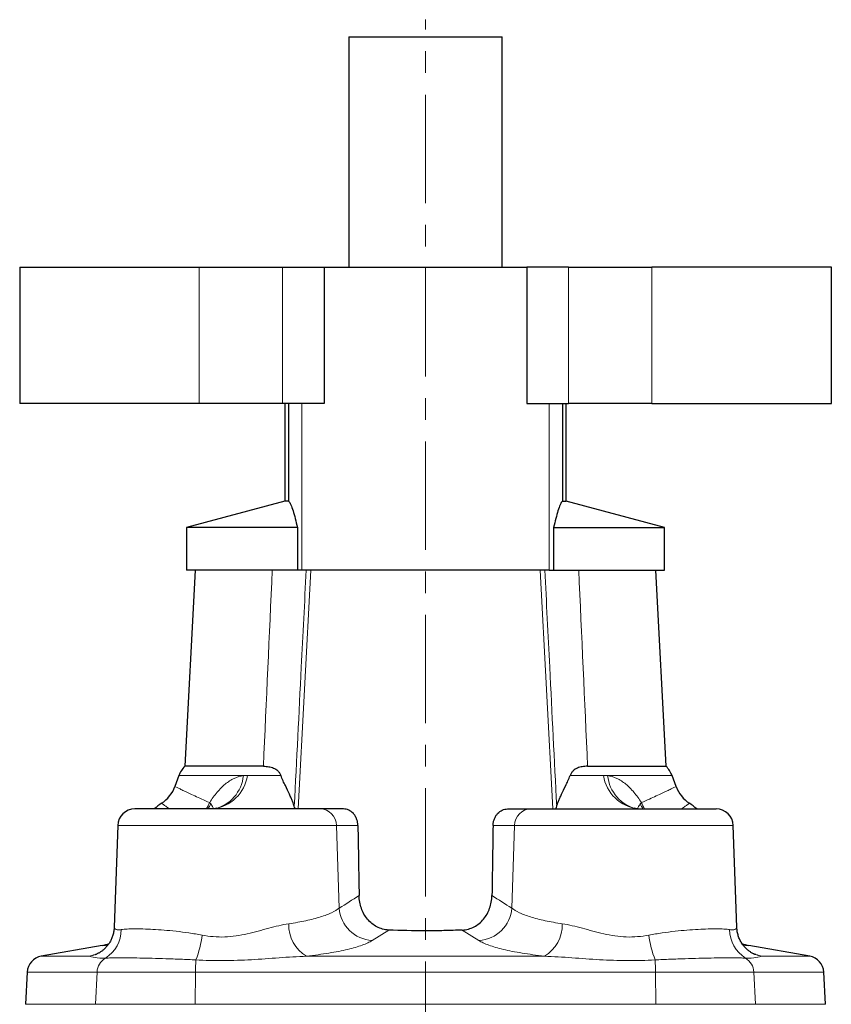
# Model space of a CAD drawing. Header units: millimetres. Extents: x -261 to 505, y -237 to 323.
# Tile 5 of 5: x 369 to 464, y 204 to 320. Entities that reach past the tile are written whole.
import ezdxf

# ---------------------------------------------------------------- set-up
doc = ezdxf.new("R2010")
doc.units = ezdxf.units.MM
doc.linetypes.add('CENTERX2', pattern=[20.32, 12.7, -2.54, 2.54, -2.54])
doc.layers.add('FORMAT', color=7, linetype='Continuous')

msp = doc.modelspace()

# ---------------------------------------------------------------- linework, layer by layer
at = {"color": 7, "linetype": 'Continuous', "lineweight": 25}
for p, q in [((407.21, 317.69), (407.21, 290.69)), ((407.21, 317.69), (425.21, 317.69)), ((425.21, 290.69), (425.21, 317.69)), ((368.65, 290.69), (368.65, 274.69)), ((368.65, 290.69), (389.69, 290.69)), ((389.69, 290.69), (399.44, 290.69)), ((399.44, 290.69), (404.34, 290.69)), ((404.34, 290.69), (404.34, 274.69)), ((404.34, 290.69), (428.08, 290.69)), ((428.08, 290.69), (428.08, 274.69)), ((432.99, 290.69), (428.08, 290.69)), ((432.99, 290.69), (442.74, 290.69)), ((463.78, 290.69), (442.74, 290.69)), ((463.78, 274.69), (463.78, 290.69)), ((389.69, 274.69), (368.65, 274.69)), ((399.44, 274.69), (389.69, 274.69)), ((404.34, 274.69), (399.44, 274.69)), ((399.71, 274.69), (399.71, 263.27)), ((400.16, 274.69), (400.16, 263.27)), ((428.08, 274.69), (432.99, 274.69)), ((432.26, 274.69), (432.26, 263.27)), ((432.71, 263.27), (432.71, 274.69)), ((442.74, 274.69), (432.99, 274.69)), ((442.74, 274.69), (463.78, 274.69)), ((399.71, 263.27), (388.21, 260.19)), ((400.16, 263.27), (399.71, 263.27)), ((432.26, 263.27), (432.71, 263.27)), ((444.21, 260.19), (432.71, 263.27)), ((388.21, 260.19), (388.21, 255.19)), ((401.2, 260.19), (388.21, 260.19)), ((401.2, 260.19), (401.2, 255.19)), ((431.22, 260.19), (431.22, 255.19)), ((431.22, 260.19), (444.21, 260.19)), ((444.21, 255.19), (444.21, 260.19)), ((389.21, 255.19), (388.01, 232.19)), ((400.82, 255.19), (388.21, 255.19)), ((401.73, 255.19), (401.23, 255.19)), ((430.69, 255.19), (401.73, 255.19)), ((430.69, 255.19), (431.19, 255.19)), ((431.61, 255.19), (444.21, 255.19)), ((444.42, 232.19), (443.21, 255.19)), ((397.21, 232.19), (388.01, 232.19)), ((435.22, 232.19), (444.42, 232.19)), ((387.32, 231.1), (386.85, 229.82)), ((445.58, 229.82), (445.11, 231.1)), ((403.85, 227.19), (382.14, 227.19)), ((406.6, 227.19), (403.85, 227.19)), ((425.83, 227.19), (428.57, 227.19)), ((428.57, 227.19), (450.28, 227.19)), ((380.15, 225.26), (379.73, 213.34)), ((452.7, 213.34), (452.28, 225.26)), ((378.32, 211.19), (371.18, 209.93)), ((461.25, 209.93), (454.11, 211.19)), ((377.5, 210.11), (377.52, 210.11)), ((454.92, 210.11), (454.91, 210.11)), ((369.53, 208.07), (369.33, 204.29)), ((463.09, 204.29), (462.9, 208.07))]:
    msp.add_line(p, q, dxfattribs=at)
at = {"color": 8, "linetype": 'Continuous', "lineweight": 18}
for p, q in [((389.69, 274.69), (389.69, 290.69)), ((399.44, 290.69), (399.44, 274.69)), ((432.99, 274.69), (432.99, 290.69)), ((442.74, 290.69), (442.74, 274.69)), ((401.73, 274.69), (401.73, 255.19)), ((430.69, 274.69), (430.69, 255.19)), ((401.3, 227.19), (402.76, 255.19)), ((431.12, 227.19), (429.66, 255.19)), ((387.32, 231.1), (394.86, 231.1)), ((399.25, 231.11), (395.36, 231.11)), ((433.17, 231.11), (437.07, 231.11)), ((445.11, 231.1), (437.56, 231.1)), ((380.15, 225.26), (405.77, 225.26)), ((406.1, 215.56), (405.77, 225.26)), ((405.77, 225.26), (408.29, 225.26)), ((426.65, 225.26), (424.13, 225.26)), ((426.33, 215.56), (426.65, 225.26)), ((452.28, 225.26), (426.65, 225.26)), ((409.96, 211.76), (411.91, 213)), ((422.47, 211.76), (420.52, 213)), ((377.75, 210.21), (377.48, 210.14)), ((377.48, 210.14), (377.69, 210.18)), ((454.68, 210.21), (454.94, 210.14)), ((454.94, 210.14), (454.73, 210.18)), ((376.82, 209.93), (371.18, 209.93)), ((402.28, 209.93), (430.15, 209.93)), ((455.6, 209.93), (461.25, 209.93)), ((369.53, 208.07), (377.72, 208.07)), ((377.53, 204.29), (377.72, 208.07)), ((377.72, 208.07), (389.25, 208.07)), ((389.23, 204.29), (389.25, 208.07)), ((443.18, 208.07), (389.25, 208.07)), ((443.19, 204.29), (443.18, 208.07)), ((454.7, 208.07), (443.18, 208.07)), ((454.89, 204.29), (454.7, 208.07)), ((462.9, 208.07), (454.7, 208.07)), ((369.33, 204.29), (377.53, 204.29)), ((377.53, 204.29), (389.23, 204.29)), ((389.23, 204.29), (443.19, 204.29)), ((443.19, 204.29), (454.89, 204.29)), ((454.89, 204.29), (463.09, 204.29))]:
    msp.add_line(p, q, dxfattribs=at)
at = {"color": 7, "linetype": 'Continuous', "lineweight": 25}
for centre, radius, start, end in [((390.13, 230.07), 3, 135.1472, 160), ((442.29, 230.07), 3, 20, 44.8528), ((383.09, 231.19), 4, 303.2963, 339.9998), ((449.34, 231.19), 4, 200.0003, 236.7038), ((389.68, 221.16), 8, 123.296, 131.0821), ((442.75, 221.16), 8, 48.9179, 56.704), ((382.14, 225.19), 2, 90, 178), ((450.28, 225.19), 2, 2, 90), ((377.63, 215.13), 4, 279.9993, 292.0846), ((454.8, 215.13), 4, 247.9385, 260.0006), ((371.53, 207.96), 2, 100, 177), ((460.9, 207.96), 2, 3, 80)]:
    msp.add_arc(centre, radius, start, end, dxfattribs=at)
at = {"color": 8, "linetype": 'Continuous', "lineweight": 18}
for centre, radius, start, end in [((390.74, 231.83), 4.67, 276.8152, 351.1817), ((390.45, 231.52), 4.44, 282.9945, 354.5321), ((441.68, 231.83), 4.67, 188.8183, 263.1848), ((441.98, 231.52), 4.44, 185.4681, 257.0036), ((386.67, 229.7), 4.6, 326.8307, 337.2978), ((386.97, 229.69), 4.5, 326.0888, 334.8861), ((445.46, 229.69), 4.5, 205.1139, 213.9112), ((445.75, 229.7), 4.6, 202.7022, 213.1693), ((403.82, 225.23), 1.96, 0.8385, 88.8983), ((428.61, 225.23), 1.96, 91.1017, 179.1615), ((410.21, 215.88), 4.12, 184.3709, 266.4658), ((422.22, 215.88), 4.12, 273.5342, 355.6291), ((404.49, 213.63), 4.31, 178.6801, 239.0684), ((427.93, 213.63), 4.31, 300.9316, 1.3199), ((376.58, 213.08), 3.98, 302.1098, 359.6333), ((377.83, 213.95), 12.31, 338.7427, 352.7519), ((454.6, 213.95), 12.31, 187.2481, 201.2573), ((455.84, 213.08), 3.98, 180.3667, 237.8902), ((376.22, 213.68), 3.79, 279.1754, 289.8069), ((456.21, 213.68), 3.79, 250.1956, 260.8246), ((379.73, 207.98), 2.01, 120.9705, 177.5495), ((406.98, 208.1), 17.73, 175.5243, 180.1185), ((425.45, 208.1), 17.73, 359.8815, 4.4757), ((452.69, 207.98), 2.01, 2.4505, 59.0295)]:
    msp.add_arc(centre, radius, start, end, dxfattribs=at)
at = {"color": 7, "linetype": 'Continuous', "lineweight": 25}
for points, knots in [([(400.16, 263.27), (400.21, 263.23), (400.25, 263.17), (400.34, 263.03), (400.38, 262.94), (400.51, 262.64), (400.6, 262.4), (400.77, 261.85), (400.86, 261.54), (401.03, 260.89), (401.12, 260.54), (401.2, 260.19)], [0, 0, 0, 0, 0.125, 0.125, 0.25, 0.25, 0.5, 0.5, 0.75, 0.75, 1, 1, 1, 1]), ([(432.26, 263.27), (432.22, 263.23), (432.17, 263.17), (432.09, 263.03), (432.04, 262.94), (431.91, 262.64), (431.83, 262.4), (431.65, 261.85), (431.57, 261.54), (431.4, 260.89), (431.31, 260.54), (431.22, 260.19)], [0, 0, 0, 0, 0.125, 0.125, 0.25, 0.25, 0.5, 0.5, 0.75, 0.75, 1, 1, 1, 1]), ([(397.21, 232.19), (397.43, 232.19), (397.64, 232.17), (398.04, 232.1), (398.22, 232.05), (398.58, 231.9), (398.75, 231.79), (398.96, 231.59), (399.03, 231.51), (399.16, 231.33), (399.21, 231.22), (399.25, 231.11)], [0, 0, 0, 0, 0.25, 0.25, 0.5, 0.5, 0.75, 0.75, 0.875, 0.875, 1, 1, 1, 1]), ([(435.22, 232.19), (435, 232.19), (434.79, 232.17), (434.39, 232.1), (434.2, 232.05), (433.85, 231.9), (433.68, 231.79), (433.46, 231.59), (433.39, 231.51), (433.27, 231.33), (433.22, 231.22), (433.17, 231.11)], [0, 0, 0, 0, 0.25, 0.25, 0.5, 0.5, 0.75, 0.75, 0.875, 0.875, 1, 1, 1, 1]), ([(400.83, 227.5), (400.8, 227.65), (400.72, 227.85), (400.58, 228.21), (400.52, 228.34), (400.4, 228.62), (400.33, 228.77), (400.12, 229.23), (399.96, 229.56), (399.7, 230.1), (399.61, 230.29), (399.43, 230.69), (399.34, 230.89), (399.25, 231.11)], [0, 0, 0, 0, 0.25, 0.25, 0.375, 0.375, 0.5, 0.5, 0.75, 0.75, 0.875, 0.875, 1, 1, 1, 1]), ([(431.59, 227.5), (431.63, 227.65), (431.7, 227.85), (431.85, 228.21), (431.9, 228.34), (432.03, 228.62), (432.09, 228.77), (432.31, 229.23), (432.47, 229.56), (432.73, 230.1), (432.82, 230.29), (433, 230.69), (433.09, 230.89), (433.17, 231.11)], [0, 0, 0, 0, 0.25, 0.25, 0.375, 0.375, 0.5, 0.5, 0.75, 0.75, 0.875, 0.875, 1, 1, 1, 1]), ([(391.45, 227.2), (391.41, 227.19), (391.37, 227.19), (391.32, 227.19), (391.3, 227.19)], [0, 0, 0, 0, 0.698674, 1, 1, 1, 1]), ([(391.71, 227.27), (391.71, 227.27), (391.71, 227.27), (391.7, 227.26), (391.66, 227.25), (391.63, 227.23), (391.57, 227.22), (391.51, 227.2), (391.46, 227.2), (391.44, 227.2)], [0, 0, 0, 0, 0.077334, 0.223601, 0.373053, 0.523917, 0.697318, 0.866458, 1, 1, 1, 1]), ([(408.29, 225.26), (408.29, 225.39), (408.28, 225.52), (408.23, 225.78), (408.19, 225.9), (408.1, 226.14), (408.04, 226.26), (407.91, 226.47), (407.84, 226.56), (407.6, 226.83), (407.41, 226.96), (407.01, 227.14), (406.81, 227.19), (406.6, 227.19)], [0, 0, 0, 0, 0.125, 0.125, 0.25, 0.25, 0.375, 0.375, 0.5, 0.5, 0.75, 0.75, 1, 1, 1, 1]), ([(424.13, 225.26), (424.14, 225.39), (424.15, 225.52), (424.2, 225.78), (424.24, 225.9), (424.33, 226.14), (424.39, 226.26), (424.52, 226.47), (424.59, 226.56), (424.83, 226.83), (425.02, 226.96), (425.41, 227.14), (425.62, 227.19), (425.83, 227.19)], [0, 0, 0, 0, 0.125, 0.125, 0.25, 0.25, 0.375, 0.375, 0.5, 0.5, 0.75, 0.75, 1, 1, 1, 1]), ([(440.98, 227.2), (440.95, 227.2), (440.9, 227.21), (440.83, 227.22), (440.79, 227.24), (440.75, 227.25), (440.73, 227.26), (440.72, 227.27), (440.72, 227.27), (440.72, 227.27)], [0, 0, 0, 0, 0.2013359, 0.3695824, 0.5165482, 0.6718332, 0.8118115, 0.9555394, 1, 1, 1, 1]), ([(441.12, 227.19), (441.11, 227.19), (441.07, 227.19), (441.02, 227.19), (440.99, 227.2), (440.98, 227.2)], [0, 0, 0, 0, 0.205317, 0.914155, 1, 1, 1, 1]), ([(411.91, 213), (411.66, 213.01), (411.42, 213.05), (410.96, 213.18), (410.73, 213.26), (410.31, 213.48), (410.11, 213.62), (409.74, 213.92), (409.56, 214.09), (409.26, 214.46), (409.12, 214.66), (408.88, 215.09), (408.78, 215.31), (408.53, 216.01), (408.43, 216.52), (408.43, 217.03)], [0, 0, 0, 0, 0.125, 0.125, 0.25, 0.25, 0.375, 0.375, 0.5, 0.5, 0.625, 0.625, 0.75, 0.75, 1, 1, 1, 1]), ([(420.52, 213), (420.76, 213.01), (421, 213.05), (421.47, 213.18), (421.7, 213.26), (422.12, 213.48), (422.32, 213.62), (422.69, 213.92), (422.86, 214.09), (423.17, 214.46), (423.31, 214.66), (423.55, 215.09), (423.65, 215.31), (423.9, 216.01), (423.99, 216.52), (424, 217.03)], [0, 0, 0, 0, 0.125, 0.125, 0.25, 0.25, 0.375, 0.375, 0.5, 0.5, 0.625, 0.625, 0.75, 0.75, 1, 1, 1, 1]), ([(379.73, 213.34), (379.73, 213.33), (379.73, 213.25), (379.71, 213.08), (379.68, 212.85), (379.64, 212.62), (379.58, 212.4), (379.51, 212.19), (379.43, 211.98), (379.33, 211.78), (379.23, 211.59), (379.12, 211.41), (379, 211.24), (378.87, 211.09), (378.74, 210.94), (378.61, 210.8), (378.47, 210.68), (378.34, 210.57), (378.2, 210.47), (378.06, 210.38), (377.92, 210.3), (377.79, 210.23), (377.66, 210.17), (377.57, 210.13), (377.53, 210.12), (377.52, 210.11)], [0, 0, 0, 0, 0.005225, 0.051878, 0.098376, 0.144733, 0.190963, 0.237078, 0.283094, 0.329027, 0.374896, 0.420727, 0.466554, 0.512421, 0.558384, 0.604513, 0.650897, 0.697636, 0.744846, 0.792652, 0.841185, 0.890579, 0.94096, 0.981671, 1, 1, 1, 1]), ([(420.52, 213), (419.82, 212.97), (419.1, 212.94), (417.66, 212.91), (416.93, 212.9), (414.74, 212.9), (413.31, 212.93), (411.91, 213)], [0, 0, 0, 0, 0.25, 0.25, 0.5, 0.5, 1, 1, 1, 1]), ([(454.91, 210.11), (454.88, 210.12), (454.83, 210.14), (454.74, 210.18), (454.63, 210.23), (454.5, 210.3), (454.36, 210.38), (454.21, 210.48), (454.06, 210.59), (453.91, 210.72), (453.76, 210.86), (453.61, 211.02), (453.47, 211.18), (453.34, 211.36), (453.22, 211.56), (453.1, 211.76), (453, 211.98), (452.91, 212.2), (452.84, 212.43), (452.78, 212.66), (452.74, 212.9), (452.71, 213.13), (452.7, 213.28), (452.7, 213.34)], [0, 0, 0, 0, 0.03722, 0.0714592, 0.1073198, 0.1613342, 0.2093383, 0.2618563, 0.3137558, 0.3650597, 0.4159021, 0.4664013, 0.5166514, 0.5667192, 0.6166446, 0.6664435, 0.7161134, 0.7656398, 0.8150016, 0.8641771, 0.9131466, 0.9618951, 1, 1, 1, 1])]:
    msp.add_open_spline(points, degree=3, knots=knots, dxfattribs=at)
at = {"color": 8, "linetype": 'Continuous', "lineweight": 18}
for points in [[(398.26, 255.19), (397.91, 247.52), (397.56, 239.85), (397.21, 232.19)], [(434.17, 255.19), (434.52, 247.52), (434.87, 239.85), (435.22, 232.19)], [(395.36, 231.11), (395.19, 231.11), (395.03, 231.11), (394.86, 231.1)], [(437.07, 231.11), (437.23, 231.11), (437.4, 231.11), (437.56, 231.1)], [(391.04, 227.79), (391, 227.83), (390.96, 227.88), (390.92, 227.93)], [(441.39, 227.79), (441.43, 227.83), (441.47, 227.88), (441.51, 227.93)], [(408.43, 217.03), (407.65, 216.54), (406.88, 216.05), (406.1, 215.56)], [(424, 217.03), (424.78, 216.54), (425.55, 216.05), (426.33, 215.56)], [(377.48, 210.14), (377.21, 210.06), (376.99, 209.99), (376.82, 209.93)], [(454.94, 210.14), (455.21, 210.06), (455.43, 209.99), (455.6, 209.93)]]:
    msp.add_open_spline(points, degree=3, dxfattribs=at)
at = {"color": 7, "linetype": 'Continuous', "lineweight": 25}
for points in [[(401.23, 255.19), (401.11, 255.19), (400.97, 255.19), (400.82, 255.19)], [(431.19, 255.19), (431.32, 255.19), (431.46, 255.19), (431.61, 255.19)], [(401.01, 227.19), (400.95, 227.19), (400.89, 227.29), (400.83, 227.5)], [(431.41, 227.19), (431.48, 227.19), (431.54, 227.29), (431.59, 227.5)], [(408.29, 225.26), (408.34, 222.51), (408.38, 219.77), (408.43, 217.03)], [(424.13, 225.26), (424.09, 222.51), (424.05, 219.77), (424, 217.03)]]:
    msp.add_open_spline(points, degree=3, dxfattribs=at)
at = {"color": 8, "linetype": 'Continuous', "lineweight": 18}
for points, knots in [([(400.83, 227.5), (401.11, 232.94), (401.38, 238.38), (401.66, 243.81), (401.85, 247.61), (402.04, 251.4), (402.23, 255.19)], [0.00538212, 0.00538212, 0.00538212, 0.00538212, 0.02172657, 0.02172657, 0.02172657, 0.03311668, 0.03311668, 0.03311668, 0.03311668]), ([(431.59, 227.5), (431.32, 232.94), (431.04, 238.38), (430.77, 243.81), (430.58, 247.61), (430.39, 251.4), (430.2, 255.19)], [0.00538212, 0.00538212, 0.00538212, 0.00538212, 0.02172657, 0.02172657, 0.02172657, 0.03311668, 0.03311668, 0.03311668, 0.03311668]), ([(394.86, 231.1), (394.5, 231.04), (394.14, 230.93), (393.61, 230.68), (393.43, 230.58), (393.08, 230.36), (392.91, 230.23), (392.41, 229.83), (392.09, 229.51), (391.47, 228.77), (391.18, 228.37), (390.92, 227.93)], [0, 0, 0, 0, 0.25, 0.25, 0.375, 0.375, 0.5, 0.5, 0.75, 0.75, 1, 1, 1, 1]), ([(437.56, 231.1), (437.92, 231.04), (438.28, 230.93), (438.82, 230.68), (439, 230.58), (439.35, 230.36), (439.52, 230.23), (440.02, 229.83), (440.34, 229.51), (440.96, 228.77), (441.25, 228.37), (441.51, 227.93)], [0, 0, 0, 0, 0.25, 0.25, 0.375, 0.375, 0.5, 0.5, 0.75, 0.75, 1, 1, 1, 1]), ([(390.92, 227.93), (390.58, 228.07), (390.27, 228.21), (389.69, 228.47), (389.42, 228.6), (388.66, 228.94), (388.24, 229.14), (387.72, 229.39), (387.57, 229.47), (387.31, 229.59), (387.2, 229.65), (386.94, 229.78), (386.85, 229.82), (386.85, 229.82)], [0, 0, 0, 0, 0.125, 0.125, 0.25, 0.25, 0.5, 0.5, 0.625, 0.625, 0.75, 0.75, 1, 1, 1, 1]), ([(441.51, 227.93), (441.84, 228.07), (442.16, 228.21), (442.74, 228.47), (443.01, 228.6), (443.77, 228.94), (444.19, 229.14), (444.7, 229.39), (444.86, 229.47), (445.12, 229.59), (445.23, 229.65), (445.49, 229.78), (445.58, 229.82), (445.58, 229.82)], [0, 0, 0, 0, 0.125, 0.125, 0.25, 0.25, 0.5, 0.5, 0.625, 0.625, 0.75, 0.75, 1, 1, 1, 1]), ([(386.21, 227.19), (386.16, 227.22), (386.03, 227.31), (385.86, 227.43), (385.68, 227.56), (385.54, 227.66), (385.43, 227.74), (385.35, 227.8), (385.3, 227.84), (385.29, 227.84), (385.29, 227.84)], [0, 0, 0, 0, 0.068324, 0.21409, 0.344443, 0.474828, 0.605178, 0.736774, 0.868405, 1, 1, 1, 1]), ([(391.04, 227.79), (391.09, 227.72), (391.19, 227.58), (391.29, 227.39), (391.35, 227.26), (391.35, 227.2), (391.35, 227.19)], [0, 0, 0, 0, 0.306741, 0.623438, 0.941446, 1, 1, 1, 1]), ([(441.39, 227.79), (441.34, 227.72), (441.24, 227.58), (441.14, 227.39), (441.08, 227.26), (441.08, 227.2), (441.07, 227.19)], [0, 0, 0, 0, 0.306876, 0.619117, 0.931356, 1, 1, 1, 1]), ([(446.22, 227.19), (446.26, 227.22), (446.39, 227.31), (446.57, 227.43), (446.75, 227.56), (446.89, 227.66), (447, 227.74), (447.08, 227.8), (447.13, 227.84), (447.14, 227.84), (447.14, 227.84)], [0, 0, 0, 0, 0.068324, 0.21409, 0.344443, 0.474828, 0.605178, 0.736774, 0.868405, 1, 1, 1, 1]), ([(406.1, 215.56), (405.88, 215.38), (405.57, 215.19), (404.84, 214.85), (404.4, 214.69), (403.64, 214.45), (403.37, 214.37), (402.81, 214.23), (402.51, 214.16), (401.58, 213.96), (400.91, 213.84), (400.18, 213.73)], [0, 0, 0, 0, 0.25, 0.25, 0.5, 0.5, 0.625, 0.625, 0.75, 0.75, 1, 1, 1, 1]), ([(426.33, 215.56), (426.55, 215.38), (426.85, 215.19), (427.59, 214.85), (428.03, 214.69), (428.78, 214.45), (429.05, 214.37), (429.62, 214.23), (429.92, 214.16), (430.85, 213.96), (431.52, 213.84), (432.25, 213.73)], [0, 0, 0, 0, 0.25, 0.25, 0.5, 0.5, 0.625, 0.625, 0.75, 0.75, 1, 1, 1, 1]), ([(400.18, 213.73), (399.42, 213.62), (398.64, 213.42), (397.43, 213.1), (397.02, 212.98), (396.18, 212.76), (395.76, 212.65), (394.9, 212.46), (394.46, 212.37), (393.58, 212.25), (393.13, 212.2), (392.24, 212.17), (391.79, 212.18), (390.9, 212.26), (390.47, 212.32), (390.04, 212.4)], [0, 0, 0, 0, 0.25, 0.25, 0.375, 0.375, 0.5, 0.5, 0.625, 0.625, 0.75, 0.75, 0.875, 0.875, 1, 1, 1, 1]), ([(432.25, 213.73), (433.01, 213.62), (433.79, 213.42), (435, 213.1), (435.41, 212.98), (436.25, 212.76), (436.67, 212.65), (437.53, 212.46), (437.97, 212.37), (438.85, 212.25), (439.3, 212.2), (440.19, 212.17), (440.64, 212.18), (441.52, 212.26), (441.96, 212.32), (442.39, 212.4)], [0, 0, 0, 0, 0.25, 0.25, 0.375, 0.375, 0.5, 0.5, 0.625, 0.625, 0.75, 0.75, 0.875, 0.875, 1, 1, 1, 1]), ([(380.56, 213.05), (380.49, 213.04), (380.34, 213.02), (380.16, 213.02), (380.01, 213.04), (379.89, 213.09), (379.8, 213.15), (379.74, 213.23), (379.74, 213.3), (379.73, 213.34)], [0, 0, 0, 0, 0.135888, 0.271896, 0.407784, 0.548032, 0.688408, 0.828682, 1, 1, 1, 1]), ([(390.04, 212.4), (389.51, 212.5), (388.99, 212.58), (387.96, 212.73), (387.46, 212.8), (386, 212.96), (385.1, 213.03), (383.44, 213.12), (382.71, 213.14), (381.78, 213.14), (381.49, 213.13), (380.98, 213.1), (380.76, 213.08), (380.56, 213.05)], [0, 0, 0, 0, 0.125, 0.125, 0.25, 0.25, 0.5, 0.5, 0.75, 0.75, 0.875, 0.875, 1, 1, 1, 1]), ([(442.39, 212.4), (442.92, 212.5), (443.44, 212.58), (444.46, 212.73), (444.97, 212.8), (446.43, 212.96), (447.33, 213.03), (448.99, 213.12), (449.71, 213.14), (450.65, 213.14), (450.93, 213.13), (451.45, 213.1), (451.67, 213.08), (451.86, 213.05)], [0, 0, 0, 0, 0.125, 0.125, 0.25, 0.25, 0.5, 0.5, 0.75, 0.75, 0.875, 0.875, 1, 1, 1, 1]), ([(451.86, 213.05), (451.94, 213.04), (452.08, 213.02), (452.26, 213.02), (452.42, 213.04), (452.54, 213.09), (452.63, 213.15), (452.69, 213.23), (452.69, 213.3), (452.69, 213.34)], [0, 0, 0, 0, 0.135888, 0.271896, 0.407784, 0.548032, 0.688408, 0.828682, 1, 1, 1, 1]), ([(378.32, 211.19), (378.33, 211.19), (378.33, 211.19), (378.41, 211.19), (378.52, 211.2), (378.69, 211.2), (378.84, 211.21), (378.95, 211.21), (378.97, 211.21)], [0, 0, 0, 0, 0.189994, 0.380002, 0.569995, 0.760497, 0.951013, 1, 1, 1, 1]), ([(402.28, 209.93), (403.22, 210.04), (404.09, 210.16), (405.29, 210.36), (405.67, 210.43), (406.41, 210.57), (406.76, 210.65), (407.74, 210.88), (408.31, 211.05), (409.03, 211.31), (409.25, 211.4), (409.64, 211.58), (409.81, 211.67), (409.96, 211.76)], [0, 0, 0, 0, 0.25, 0.25, 0.375, 0.375, 0.5, 0.5, 0.75, 0.75, 0.875, 0.875, 1, 1, 1, 1]), ([(430.15, 209.93), (429.21, 210.04), (428.34, 210.16), (427.14, 210.36), (426.75, 210.43), (426.02, 210.57), (425.67, 210.65), (424.68, 210.88), (424.12, 211.05), (423.4, 211.31), (423.18, 211.4), (422.79, 211.58), (422.62, 211.67), (422.47, 211.76)], [0, 0, 0, 0, 0.25, 0.25, 0.375, 0.375, 0.5, 0.5, 0.75, 0.75, 0.875, 0.875, 1, 1, 1, 1]), ([(454.11, 211.19), (454.1, 211.19), (454.09, 211.19), (454.02, 211.19), (453.9, 211.2), (453.74, 211.2), (453.59, 211.21), (453.48, 211.21), (453.45, 211.21)], [0, 0, 0, 0, 0.189973, 0.379959, 0.569932, 0.760412, 0.950907, 1, 1, 1, 1]), ([(376.82, 209.93), (376.95, 209.89), (377.17, 209.81), (377.8, 209.71), (378.21, 209.68), (378.7, 209.7)], [0, 0, 0, 0, 0.5, 0.5, 1, 1, 1, 1]), ([(378.7, 209.7), (378.89, 209.71), (379.12, 209.72), (379.52, 209.73), (379.66, 209.73), (379.97, 209.73), (380.13, 209.73), (380.98, 209.74), (381.78, 209.73), (383.19, 209.71), (383.68, 209.7), (384.71, 209.67), (385.24, 209.66), (386.35, 209.62), (386.93, 209.6), (388.1, 209.55), (388.7, 209.52), (389.3, 209.49)], [0, 0, 0, 0, 0.125, 0.125, 0.1875, 0.1875, 0.25, 0.25, 0.5, 0.5, 0.625, 0.625, 0.75, 0.75, 0.875, 0.875, 1, 1, 1, 1]), ([(389.3, 209.49), (390.38, 209.44), (391.46, 209.41), (393.63, 209.42), (394.72, 209.46), (396.89, 209.58), (397.97, 209.66), (400.13, 209.82), (401.2, 209.89), (402.28, 209.93)], [0, 0, 0, 0, 0.25, 0.25, 0.5, 0.5, 0.75, 0.75, 1, 1, 1, 1]), ([(443.12, 209.49), (442.05, 209.44), (440.96, 209.41), (438.79, 209.42), (437.71, 209.46), (435.54, 209.58), (434.46, 209.66), (432.3, 209.82), (431.22, 209.89), (430.15, 209.93)], [0, 0, 0, 0, 0.25, 0.25, 0.5, 0.5, 0.75, 0.75, 1, 1, 1, 1]), ([(453.73, 209.7), (453.54, 209.71), (453.31, 209.72), (452.91, 209.73), (452.76, 209.73), (452.46, 209.73), (452.3, 209.73), (451.45, 209.74), (450.64, 209.73), (449.24, 209.71), (448.74, 209.7), (447.72, 209.67), (447.19, 209.66), (446.08, 209.62), (445.5, 209.6), (444.33, 209.55), (443.73, 209.52), (443.12, 209.49)], [0, 0, 0, 0, 0.125, 0.125, 0.1875, 0.1875, 0.25, 0.25, 0.5, 0.5, 0.625, 0.625, 0.75, 0.75, 0.875, 0.875, 1, 1, 1, 1]), ([(455.6, 209.93), (455.48, 209.89), (455.26, 209.81), (454.62, 209.71), (454.22, 209.68), (453.73, 209.7)], [0, 0, 0, 0, 0.5, 0.5, 1, 1, 1, 1])]:
    msp.add_open_spline(points, degree=3, knots=knots, dxfattribs=at)
at = {"layer": 'FORMAT', "linetype": 'CENTERX2', "lineweight": 18}
msp.add_line((416.21, 74.68), (416.21, 319.69), dxfattribs=at)

doc.saveas('drawing.dxf')
